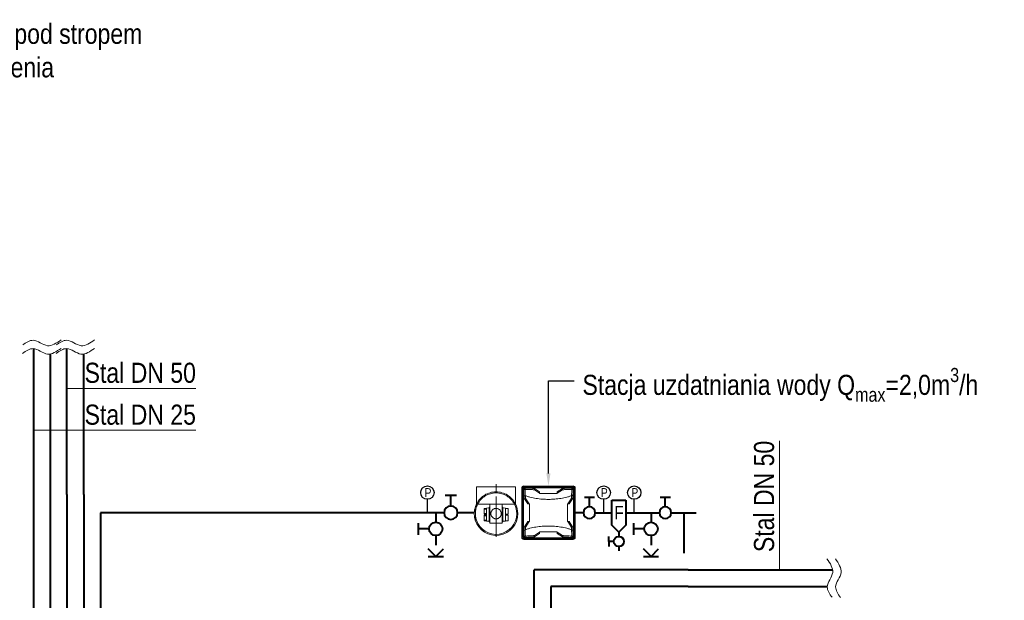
# Model space of a CAD drawing. Header units: centimetres. Extents: x 4745 to 39369, y 17389 to 19524.
# Tile 126 of 188: x 32398 to 32986, y 18307 to 18653. Entities that reach past the tile are written whole.
import ezdxf
from ezdxf import colors
from ezdxf.entities.mleader import LeaderData, LeaderLine
from ezdxf.lldxf.tags import DXFTag
from ezdxf.math import Vec2, Vec3

# ---------------------------------------------------------------- set-up
doc = ezdxf.new("R2010")
doc.units = ezdxf.units.CM
doc.linetypes.add('ACAD_ISO02W100', pattern=[15, 12, -3])
doc.linetypes.add('ACAD_ISO08W100', pattern=[36, 24, -3, 6, -3])
for name, color, linetype in [('1', 1, 'ACAD_ISO08W100'), ('IS_Armatura_Therm', 250, 'SOLID'), ('niewidoczna', 3, 'ACAD_ISO02W100'), ('widoczna', 7, 'Continuous')]:
    doc.layers.add(name, color=color, linetype=linetype)
for name, color, linetype, lineweight in [('IS_Opis', 250, 'Continuous', 9), ('IS_Powrót', 5, 'DASH', 40), ('IS_Zasilanie', 1, 'SOLID', 40), ('IS_Zimna_woda', 5, 'SOLID', 40)]:
    doc.layers.add(name, color=color, linetype=linetype, lineweight=lineweight)
doc.styles.add('styl1', font='ARIALN.TTF')
tags = doc.linetypes.add('DASH', pattern=[15, 10, -5]).pattern_tags.tags
tags[6:7] = [DXFTag(74, 4), DXFTag(75, 0), DXFTag(340, '0'), DXFTag(46, 0.0), DXFTag(50, 0.0), DXFTag(44, 0.0), DXFTag(45, 0.0)]
tags[4:5] = [DXFTag(74, 4), DXFTag(75, 0), DXFTag(340, '0'), DXFTag(46, 0.0), DXFTag(50, 0.0), DXFTag(44, 0.0), DXFTag(45, 0.0)]
tags = doc.linetypes.add('SOLID', pattern=[10, 10, 0]).pattern_tags.tags
tags[6:7] = [DXFTag(74, 4), DXFTag(75, 0), DXFTag(340, '0'), DXFTag(46, 0.0), DXFTag(50, 0.0), DXFTag(44, 0.0), DXFTag(45, 0.0)]
tags[4:5] = [DXFTag(74, 4), DXFTag(75, 0), DXFTag(340, '0'), DXFTag(46, 0.0), DXFTag(50, 0.0), DXFTag(44, 0.0), DXFTag(45, 0.0)]

# ---------------------------------------------------------------- blocks, each defined once
blk = doc.blocks.new('A$C72C50FD2')
at = {"layer": '1', "color": 0, "lineweight": 15}
blk.add_line((35.53, 52.48), (4.14, 52.48), dxfattribs=at)
at = {"layer": 'niewidoczna', "color": 0, "lineweight": 15, "ltscale": 25.4}
for p, q in [((19.03, 59.66), (19.03, 58.14)), ((21.58, 58.14), (21.58, 59.66)), ((23.01, 59.66), (23.01, 58.14)), ((25.56, 58.14), (25.56, 59.66)), ((5.87, 35.94), (5.87, 6.43)), ((6.27, 35.94), (6.27, 6.43)), ((6.32, 36.05), (6.45, 35.93)), ((35.94, 36.5), (6.43, 36.5)), ((35.94, 36.1), (6.43, 36.1)), ((6.48, 35.9), (6.45, 35.93)), ((6.47, 35.1), (6.48, 35.9)), ((6.48, 35.9), (7.28, 35.1)), ((6.48, 35.9), (7.27, 35.9)), ((7.27, 35.9), (7.28, 35.89)), ((7.28, 35.1), (7.28, 35.89)), ((15.91, 33.56), (12.83, 35.56)), ((12.83, 34.76), (12.83, 35.56)), ((29.54, 35.56), (26.47, 33.56)), ((29.54, 34.76), (29.54, 35.56)), ((35.09, 35.89), (35.1, 35.9)), ((35.09, 35.89), (35.1, 35.1)), ((35.1, 35.1), (35.9, 35.9)), ((35.1, 35.9), (35.9, 35.9)), ((35.93, 35.93), (35.9, 35.9)), ((35.9, 35.9), (35.9, 35.1)), ((35.93, 35.93), (36.05, 36.05)), ((36.1, 6.43), (36.1, 35.94)), ((36.5, 6.43), (36.5, 35.94)), ((6.48, 35.09), (6.47, 35.1)), ((7.28, 35.1), (6.48, 35.09)), ((6.81, 29.54), (8.81, 26.47)), ((7.61, 29.54), (6.81, 29.54)), ((7.28, 35.1), (7.39, 34.98)), ((7.61, 29.54), (9.61, 26.46)), ((15.91, 32.76), (12.83, 34.76)), ((15.94, 32.59), (15.94, 33.14)), ((26.43, 32.59), (15.94, 32.59)), ((26.43, 32.59), (26.43, 33.14)), ((29.54, 34.76), (26.46, 32.76)), ((32.76, 26.46), (34.76, 29.54)), ((33.56, 26.47), (35.56, 29.54)), ((34.76, 29.54), (35.56, 29.54)), ((35.1, 35.1), (34.98, 34.98)), ((35.89, 35.09), (35.1, 35.1)), ((35.9, 35.1), (35.89, 35.09)), ((9.79, 26.43), (9.23, 26.43)), ((9.79, 26.43), (9.79, 15.94)), ((32.59, 26.43), (33.14, 26.43)), ((32.59, 15.94), (32.59, 26.43)), ((8.81, 15.91), (6.81, 12.83)), ((7.61, 12.83), (6.81, 12.83)), ((9.61, 15.91), (7.61, 12.83)), ((9.79, 15.94), (9.23, 15.94)), ((32.59, 15.94), (33.14, 15.94)), ((34.76, 12.83), (32.76, 15.91)), ((35.56, 12.83), (33.56, 15.91)), ((34.76, 12.83), (35.56, 12.83)), ((6.32, 6.32), (6.45, 6.45)), ((6.43, 6.27), (35.94, 6.27)), ((6.45, 6.45), (6.48, 6.48)), ((6.47, 7.27), (6.48, 7.28)), ((6.48, 6.48), (6.47, 7.27)), ((6.48, 6.48), (7.28, 7.28)), ((7.28, 7.28), (6.48, 7.28)), ((7.27, 6.47), (6.48, 6.48)), ((7.28, 6.48), (7.27, 6.47)), ((7.28, 7.28), (7.39, 7.39)), ((7.28, 7.28), (7.28, 6.48)), ((12.83, 7.61), (15.91, 9.61)), ((12.83, 6.81), (15.91, 8.81)), ((12.83, 7.61), (12.83, 6.81)), ((15.94, 9.79), (26.43, 9.79)), ((15.94, 9.79), (15.94, 9.23)), ((26.43, 9.79), (26.43, 9.23)), ((26.46, 9.61), (29.54, 7.61)), ((26.47, 8.81), (29.54, 6.81)), ((29.54, 7.61), (29.54, 6.81)), ((35.1, 7.28), (34.98, 7.39)), ((35.1, 7.28), (35.09, 6.48)), ((35.1, 6.47), (35.09, 6.48)), ((35.1, 7.28), (35.89, 7.28)), ((35.9, 6.48), (35.1, 7.28)), ((35.9, 6.48), (35.1, 6.47)), ((35.89, 7.28), (35.9, 7.27)), ((35.9, 7.27), (35.9, 6.48)), ((35.9, 6.48), (35.93, 6.45)), ((36.05, 6.32), (35.93, 6.45)), ((6.43, 5.87), (35.94, 5.87))]:
    blk.add_line(p, q, dxfattribs=at)
blk.add_circle((21.73, 52.48), 3.11, dxfattribs=at)
for centre, radius, start, end in [((21.73, 52.48), 13, 90.65073, 101.9862), ((21.73, 52.48), 12.36, 90.68432, 102.61477), ((21.73, 52.48), 13, 72.82511, 84.32011), ((21.73, 52.48), 12.36, 71.90882, 84.02592), ((21.73, 52.48), 13, 117.18068, 242.81935), ((21.73, 52.48), 12.36, 117.26228, 242.73772), ((6.43, 35.94), 1.13, 90, 180), ((6.43, 35.94), 0.558, 90, 180), ((6.43, 35.94), 0.16, 90, 180), ((35.94, 35.94), 0.16, 0, 90), ((7.68, 34.7), 0.4, 135.73515, 180.74569), ((7.67, 34.69), 0.401, 89.27551, 134.24365), ((34.7, 34.69), 0.4, 45.73515, 90.74569), ((34.69, 34.7), 0.401, 359.27551, 44.24365), ((6.43, 6.43), 0.558, 180, 270), ((7.68, 7.67), 0.401, 179.27551, 224.24365), ((7.67, 7.68), 0.4, 225.73515, 270.74569), ((34.7, 7.68), 0.401, 269.27551, 314.24365), ((34.69, 7.67), 0.4, 315.73515, 0.74569), ((35.94, 6.43), 0.558, 270, 0), ((35.94, 6.43), 0.16, 270, 0)]:
    blk.add_arc(centre, radius, start, end, dxfattribs=at)
for centre, major_axis, ratio, start_param, end_param in [((7.61, 35.96), (0, -6.41), 0.052336, 4.721794, 4.847175), ((6.41, 35.56), (6.41, 0), 0.052336, 0.002537, 1.435664), ((35.96, 35.56), (-6.41, 0), 0.052336, 4.847522, 6.280648), ((34.76, 35.96), (0, -6.41), 0.052336, 1.43601, 1.561391), ((6.41, 34.76), (6.41, 0), 0.052336, 1.43601, 1.561391), ((6.81, 35.96), (0, -6.41), 0.052336, 4.847522, 6.280648), ((7.61, 35.96), (0, -6.41), 0.052336, 4.910695, 6.280648), ((6.41, 34.76), (6.41, 0), 0.052336, 0.002537, 1.37249), ((15.91, 33.16), (-0.002, 0.399), 0.080354, 4.659689, 6.230485), ((15.91, 32.36), (-0.002, 0.399), 0.080354, 5.314581, 6.230485), ((26.47, 33.16), (-0.002, -0.399), 0.080354, 3.194293, 4.765089), ((26.46, 32.36), (0.002, 0.399), 0.080354, 0.0527, 0.968605), ((35.96, 34.76), (-6.41, 0), 0.052336, 4.910695, 6.280648), ((34.76, 35.96), (0, -6.41), 0.052336, 0.002537, 1.37249), ((35.96, 34.76), (-6.41, 0), 0.052336, 4.721794, 4.847175), ((35.56, 35.96), (0, -6.41), 0.052336, 0.002537, 1.435664), ((9.21, 26.47), (0.399, -0.002), 0.080354, 3.194293, 4.765089), ((10.01, 26.46), (-0.399, 0.002), 0.080354, 0.0527, 0.968605), ((32.36, 26.46), (0.399, 0.002), 0.080354, 5.314581, 6.230485), ((33.16, 26.47), (0.399, 0.002), 0.080354, 4.659689, 6.230485), ((6.81, 6.41), (0, 6.41), 0.052336, 0.002537, 1.435664), ((7.61, 6.41), (0, 6.41), 0.052336, 0.002537, 1.37249), ((9.21, 15.91), (-0.399, -0.002), 0.080354, 4.659689, 6.230485), ((10.01, 15.91), (-0.399, -0.002), 0.080354, 5.314581, 6.230485), ((32.36, 15.91), (0.399, -0.002), 0.080354, 0.0527, 0.968605), ((33.16, 15.91), (-0.399, 0.002), 0.080354, 3.194293, 4.765089), ((34.76, 6.41), (0, 6.41), 0.052336, 4.910695, 6.280648), ((35.56, 6.41), (0, 6.41), 0.052336, 4.847522, 6.280648), ((6.41, 7.61), (6.41, 0), 0.052336, 4.721794, 4.847175), ((7.61, 6.41), (0, 6.41), 0.052336, 1.43601, 1.561391), ((6.41, 6.81), (6.41, 0), 0.052336, 4.847522, 6.280648), ((6.41, 7.61), (6.41, 0), 0.052336, 4.910695, 6.280648), ((15.91, 10.01), (-0.002, -0.399), 0.080354, 0.0527, 0.968605), ((15.91, 9.21), (0.002, 0.399), 0.080354, 3.194293, 4.765089), ((26.46, 10.01), (0.002, -0.399), 0.080354, 5.314581, 6.230485), ((26.47, 9.21), (0.002, -0.399), 0.080354, 4.659689, 6.230485), ((35.96, 7.61), (-6.41, 0), 0.052336, 0.002537, 1.37249), ((35.96, 6.81), (-6.41, 0), 0.052336, 0.002537, 1.435664), ((35.96, 7.61), (-6.41, 0), 0.052336, 1.43601, 1.561391), ((34.76, 6.41), (0, 6.41), 0.052336, 4.721794, 4.847175)]:
    blk.add_ellipse(centre, major_axis=major_axis, ratio=ratio, start_param=start_param, end_param=end_param, dxfattribs=at)
at = {"layer": 'widoczna', "color": 0, "lineweight": 15, "ltscale": 25.4}
for p, q in [((5.69, 63.89), (5.69, 41.08)), ((5.85, 64.05), (16.06, 64.05)), ((16.06, 61.69), (16.06, 64.05)), ((16.06, 61.69), (16.06, 61.54)), ((16.06, 43.43), (16.06, 61.54)), ((21.98, 59.66), (18.63, 59.66)), ((18.63, 59.66), (18.63, 58.14)), ((21.98, 58.14), (21.98, 59.66)), ((25.96, 59.66), (22.61, 59.66)), ((22.61, 59.66), (22.61, 58.14)), ((25.96, 58.14), (25.96, 59.66)), ((27.39, 56.15), (16.06, 56.15)), ((17.91, 56.55), (17.91, 56.15)), ((17.91, 56.55), (26.68, 56.55)), ((18.45, 58.14), (18.31, 56.55)), ((18.45, 58.14), (26.14, 58.14)), ((26.14, 58.14), (26.28, 56.55)), ((26.68, 56.55), (26.68, 56.15)), ((27.39, 48.81), (27.39, 56.15)), ((16.06, 48.81), (27.39, 48.81)), ((17.91, 48.41), (17.91, 48.81)), ((26.68, 48.41), (17.91, 48.41)), ((18.45, 46.82), (18.31, 48.41)), ((26.14, 46.82), (26.28, 48.41)), ((26.68, 48.41), (26.68, 48.81)), ((16.06, 43.43), (16.06, 43.28)), ((16.06, 40.92), (16.06, 43.28)), ((26.14, 46.82), (18.45, 46.82)), ((18.63, 46.82), (18.63, 45.3)), ((21.98, 45.3), (18.63, 45.3)), ((21.98, 45.3), (21.98, 46.82)), ((22.61, 46.82), (22.61, 45.3)), ((25.96, 45.3), (22.61, 45.3)), ((25.96, 45.3), (25.96, 46.82)), ((5.24, 6.43), (5.24, 35.94)), ((5.3, 6.43), (5.3, 35.94)), ((5.85, 40.92), (16.06, 40.92)), ((6.43, 37.14), (9.78, 37.14)), ((6.43, 37.07), (9.13, 37.07)), ((9.78, 37.14), (32.59, 37.14)), ((32.63, 37.14), (32.57, 37.14)), ((32.59, 37.14), (35.94, 37.14)), ((33.24, 37.07), (35.94, 37.07)), ((37.07, 35.94), (37.07, 6.43)), ((37.14, 35.94), (37.14, 6.43)), ((9.13, 5.3), (6.43, 5.3)), ((9.78, 5.24), (6.43, 5.24)), ((9.74, 5.24), (9.81, 5.24)), ((32.59, 5.24), (9.78, 5.24)), ((35.94, 5.24), (32.59, 5.24)), ((35.94, 5.3), (33.24, 5.3))]:
    blk.add_line(p, q, dxfattribs=at)
for centre, radius, start, end in [((21.73, 52.48), 13, 101.9862, 117.18068), ((21.73, 52.48), 12.36, 90.68432, 91.47915), ((21.73, 52.48), 13, 84.32011, 90.65073), ((21.73, 52.48), 12.36, 84.02592, 90.68432), ((21.73, 52.48), 12.36, 88.5209, 90.68432), ((21.73, 52.48), 13, 270, 72.82511), ((5.85, 63.89), 0.16, 92.42837, 178.11985), ((5.85, 63.89), 0.16, 178.11985, 180), ((5.85, 63.89), 0.16, 90, 92.42837), ((21.73, 52.48), 12.36, 102.61477, 117.26228), ((21.73, 52.48), 12.36, 270, 71.90882), ((21.73, 52.48), 12.36, 242.73772, 270), ((6.43, 35.94), 1.2, 90, 180), ((5.85, 41.08), 0.16, 180, 181.88015), ((5.85, 41.08), 0.16, 181.88015, 267.57163), ((5.85, 41.08), 0.16, 267.57163, 270), ((21.73, 52.48), 13, 242.81935, 270), ((21.73, 52.48), 12.36, 268.52162, 270), ((21.73, 52.48), 12.36, 270, 271.47858), ((35.94, 35.94), 1.2, 0, 90), ((35.94, 35.94), 1.13, 0, 90), ((35.94, 35.94), 0.558, 0, 90), ((6.43, 6.43), 1.2, 180, 270), ((6.43, 6.43), 1.13, 180, 270), ((6.43, 6.43), 0.16, 180, 270), ((35.94, 6.43), 1.2, 270, 0), ((35.94, 6.43), 1.13, 270, 0)]:
    blk.add_arc(centre, radius, start, end, dxfattribs=at)
for points, knots in [([(9.78, 36.74), (9.77, 36.75), (9.76, 36.76), (9.73, 36.78), (9.72, 36.79), (9.68, 36.82), (9.66, 36.84), (9.58, 36.89), (9.53, 36.93), (9.46, 36.98), (9.43, 36.99), (9.37, 37.02), (9.34, 37.03), (9.26, 37.06), (9.19, 37.07), (9.13, 37.07)], [0, 0, 0, 0, 0.0625, 0.0625, 0.125, 0.125, 0.25, 0.25, 0.5, 0.5, 0.625, 0.625, 0.75, 0.75, 1, 1, 1, 1]), ([(10.67, 35.78), (10.92, 35.21), (11.14, 34.62), (11.54, 33.44), (11.71, 32.84), (12.2, 31.02), (12.45, 29.8), (12.84, 27.35), (12.98, 26.12), (13.17, 23.65), (13.21, 22.41), (13.21, 19.93), (13.16, 18.68), (12.97, 16.2), (12.83, 14.97), (12.44, 12.53), (12.19, 11.32), (11.71, 9.53), (11.53, 8.93), (11.14, 7.75), (10.92, 7.17), (10.67, 6.59)], [0, 0, 0, 0, 0.0625, 0.0625, 0.125, 0.125, 0.25, 0.25, 0.375, 0.375, 0.5, 0.5, 0.625, 0.625, 0.75, 0.75, 0.875, 0.875, 0.9375, 0.9375, 1, 1, 1, 1]), ([(31.7, 6.59), (31.46, 7.17), (31.24, 7.75), (30.84, 8.94), (30.66, 9.54), (30.18, 11.35), (29.93, 12.57), (29.53, 15.02), (29.39, 16.25), (29.21, 18.72), (29.16, 19.96), (29.16, 22.45), (29.21, 23.7), (29.4, 26.18), (29.54, 27.41), (29.93, 29.84), (30.18, 31.05), (30.66, 32.85), (30.84, 33.44), (31.24, 34.62), (31.46, 35.2), (31.7, 35.78)], [0, 0, 0, 0, 0.0625, 0.0625, 0.125, 0.125, 0.25, 0.25, 0.375, 0.375, 0.5, 0.5, 0.625, 0.625, 0.75, 0.75, 0.875, 0.875, 0.9375, 0.9375, 1, 1, 1, 1]), ([(33.24, 37.07), (33.18, 37.07), (33.12, 37.06), (33, 37.02), (32.94, 36.99), (32.84, 36.93), (32.79, 36.89), (32.71, 36.84), (32.69, 36.82), (32.64, 36.78), (32.62, 36.76), (32.59, 36.74)], [0, 0, 0, 0, 0.25, 0.25, 0.5, 0.5, 0.75, 0.75, 0.875, 0.875, 1, 1, 1, 1]), ([(9.13, 5.3), (9.19, 5.3), (9.26, 5.32), (9.37, 5.35), (9.43, 5.38), (9.53, 5.45), (9.58, 5.48), (9.66, 5.54), (9.68, 5.56), (9.73, 5.6), (9.76, 5.61), (9.78, 5.63)], [0, 0, 0, 0, 0.25, 0.25, 0.5, 0.5, 0.75, 0.75, 0.875, 0.875, 1, 1, 1, 1]), ([(32.59, 5.63), (32.61, 5.62), (32.62, 5.61), (32.64, 5.6), (32.65, 5.59), (32.69, 5.56), (32.71, 5.54), (32.79, 5.48), (32.84, 5.45), (32.92, 5.4), (32.94, 5.38), (33, 5.36), (33.03, 5.34), (33.12, 5.32), (33.18, 5.3), (33.24, 5.3)], [0, 0, 0, 0, 0.0625, 0.0625, 0.125, 0.125, 0.25, 0.25, 0.5, 0.5, 0.625, 0.625, 0.75, 0.75, 1, 1, 1, 1])]:
    blk.add_open_spline(points, degree=3, knots=knots, dxfattribs=at)
blk = doc.blocks.new('Zaworek')
at = {"layer": 'IS_Zimna_woda', "color": 18, "true_color": 0x000000}
for p, q in [((2, 0), (5.15, 0)), ((5.15, 1.72), (5.15, -1.72))]:
    blk.add_line(p, q, dxfattribs=at)
blk.add_circle((0, 0), 2, dxfattribs=at)
blk = doc.blocks.new('Filtr F')
at = {"layer": 'IS_Zimna_woda', "color": 18, "true_color": 0x000000}
for p, q in [((0, 4.19), (14.83, 4.19)), ((0, -4.19), (0, 4.19)), ((14.83, 4.19), (19.03, 0)), ((19.03, 0), (14.83, -4.19)), ((19.03, 0), (21.62, 0)), ((27.55, 0), (30.15, 0)), ((14.83, -4.19), (0, -4.19)), ((24.59, -2.97), (24.59, -5.93)), ((24.59, -5.93), (21.62, -5.93)), ((24.59, -5.93), (27.55, -5.93))]:
    blk.add_line(p, q, dxfattribs=at)
blk.add_circle((24.59, 0), 2.97, dxfattribs=at)
at = {"layer": 'IS_Zimna_woda', "color": 18, "true_color": 0x000000, "insert": (7.39, 0.09), "char_height": 8, "attachment_point": 5, "rotation": 90, "style": 'styl1'}
blk.add_mtext_dynamic_manual_height_columns('\\pxqc;F', width=8.2982, gutter_width=12.5, heights=[14.83], dxfattribs=at)
blk = doc.blocks.new('ZS')
at = {"layer": 'IS_Zimna_woda', "color": 18, "true_color": 0x000000}
for p, q in [((0, 0), (0, -10)), ((0, -24), (0, -34)), ((0, -46), (-8, -38)), ((0, -46), (8, -38)), ((-8, -46), (0, -46)), ((0, -46), (8, -46))]:
    blk.add_line(p, q, dxfattribs=at)
at = {"layer": 'IS_Zimna_woda', "xscale": 3.517579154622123, "yscale": 3.517579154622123, "zscale": 3.517579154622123, "rotation": 180}
blk.add_blockref('Zaworek', (0, -17), dxfattribs=at)
blk = doc.blocks.new('A$C39033376')
at = {"layer": 'IS_Armatura_Therm'}
blk.add_line((7.5, 0), (7.5, 15), dxfattribs=at)
blk.add_circle((7.5, 22.5), 7.5, dxfattribs=at)
at = {"layer": 'IS_Armatura_Therm', "insert": (3.1, 27.5), "char_height": 10, "attachment_point": 1, "style": 'styl1'}
blk.add_mtext_dynamic_manual_height_columns('\\pxqc;P', width=10.187, gutter_width=12.5, heights=[0], dxfattribs=at)

msp = doc.modelspace()

# ---------------------------------------------------------------- linework, layer by layer
at = {"layer": 'IS_Opis'}
for p, q in [((32503.44, 18433.1), (32426.43, 18433.1)), ((32503.44, 18408.1), (32406.43, 18408.1))]:
    msp.add_line(p, q, dxfattribs=at)
for points in [[(32422.9, 18462.01), (32414.82, 18458.59), (32406.25, 18461.83), (32399.99, 18459.02)], [(32442.9, 18462.01), (32434.82, 18458.59), (32426.25, 18461.83), (32419.99, 18459.02)], [(32422.89, 18457.01), (32414.81, 18453.59), (32406.24, 18456.83), (32399.98, 18454.02)], [(32442.89, 18457.01), (32434.81, 18453.59), (32426.24, 18456.83), (32419.98, 18454.02)], [(32880.26, 18331.29), (32883.67, 18323.21), (32880.43, 18314.64), (32883.25, 18308.38)], [(32885.26, 18331.28), (32888.67, 18323.21), (32885.43, 18314.64), (32888.25, 18308.37)]]:
    msp.add_spline(points, degree=3, dxfattribs=at)
at = {"layer": 'IS_Powrót', "color": 18, "true_color": 0x000000}
for p, q in [((32406.43, 18456.82), (32406.43, 18369.84)), ((32426.43, 18369.84), (32426.43, 18456.82)), ((32797.43, 18324.84), (32883.63, 18324.84))]:
    msp.add_line(p, q, dxfattribs=at)
at = {"layer": 'IS_Powrót'}
for p, q in [((32406.43, 18369.84), (32406.43, 18006.01)), ((32426.43, 18369.84), (32426.43, 18006.01)), ((32797.43, 18324.84), (32705.43, 18324.84)), ((32705.43, 18001.01), (32705.43, 18324.84))]:
    msp.add_line(p, q, dxfattribs=at)
at = {"layer": 'IS_Zasilanie', "color": 18, "true_color": 0x000000}
for p, q in [((32416.43, 18453.63), (32416.43, 18369.84)), ((32436.43, 18369.84), (32436.43, 18453.63)), ((32797.43, 18314.84), (32880.44, 18314.84))]:
    msp.add_line(p, q, dxfattribs=at)
at = {"layer": 'IS_Zasilanie'}
for p, q in [((32416.43, 18369.84), (32416.43, 18006.01)), ((32436.43, 18369.84), (32436.43, 18006.01)), ((32797.43, 18314.84), (32715.43, 18314.84)), ((32715.43, 18314.84), (32715.43, 18001.01))]:
    msp.add_line(p, q, dxfattribs=at)
at = {"layer": 'IS_Zimna_woda'}
for p, q in [((32646.65, 18358.88), (32446.43, 18358.88)), ((32446.43, 18358.88), (32446.43, 18006.01)), ((32651.65, 18358.88), (32646.65, 18358.88)), ((32669.65, 18358.88), (32659.65, 18358.88)), ((32734.88, 18358.88), (32729.88, 18358.88)), ((32741.92, 18358.88), (32751.92, 18358.88)), ((32760.17, 18358.88), (32780.17, 18358.88)), ((32787.21, 18358.88), (32802.21, 18358.88)), ((32794.71, 18358.88), (32794.71, 18334.84))]:
    msp.add_line(p, q, dxfattribs=at)

# ---------------------------------------------------------------- block references
at = {"layer": 'IS_Armatura_Therm', "xscale": 0.5333333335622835, "yscale": 0.5333333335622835, "zscale": 0.5333333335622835}
msp.add_blockref('A$C39033376', (32637.65, 18358.88), dxfattribs=at)
at = {"layer": 'IS_Opis', "xscale": 0.5685728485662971, "yscale": 0.5685728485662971, "zscale": 0.5685728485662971}
for p in [(32646.65, 18358.88), (32775.17, 18358.88)]:
    msp.add_blockref('ZS', p, dxfattribs=at)
at = {"layer": 'IS_Zimna_woda', "color": 18, "true_color": 0x000000, "xscale": -1, "rotation": 90}
msp.add_blockref('A$C72C50FD2', (32735.12, 18380.07), dxfattribs=at)
at = {"layer": 'IS_Zimna_woda', "rotation": 270}
for p, xscale, yscale, zscale in [((32655.65, 18358.88), -2.000000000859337, 2.000000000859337, 2.000000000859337), ((32738.4, 18358.88), -1.758789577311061, 1.758789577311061, 1.758789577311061), ((32783.69, 18358.88), -1.758789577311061, 1.758789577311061, 1.758789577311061)]:
    msp.add_blockref('Zaworek', p, dxfattribs=dict(at, xscale=xscale, yscale=yscale, zscale=zscale))
msp.add_blockref('Filtr F', (32755.98, 18366.3), dxfattribs=at)

# ---------------------------------------------------------------- texts
at = {"layer": 'IS_Opis', "char_height": 12, "attachment_point": 3, "style": 'styl1'}
for s, insert in [('\\pxqr;Stal DN 50', (32503.44, 18448.42)), ('\\pxqr;Stal DN 25', (32503.44, 18423.42))]:
    msp.add_mtext_dynamic_manual_height_columns(s, width=79.2717, gutter_width=12.5, heights=[0], dxfattribs=dict(at, insert=insert))

# ---------------------------------------------------------------- leaders
at = {"layer": 'IS_Opis'}
ml = msp.add_multileader_mtext('Standard', dxfattribs=at)
ml.set_content('\\A1;{\\C256;\\c0;Prowadzić pod stropem pomieszczenia}', color=256, style='styl1')
ml.set_leader_properties()
ml.build(insert=Vec2(0, 0))
ml.multileader.update_dxf_attribs({"dogleg_length": 5, "arrow_head_size": 7.5})
ctx = ml.context
ctx.base_point, ctx.char_height, ctx.arrow_head_size, ctx.landing_gap_size, ctx.plane_origin = Vec3(32322.8, 18643.12), 12, 7.5, 5, Vec3(32271.27, 18486)
notes = []
notes.append((ctx, [(0, (1, 1, 0), (32316.07, 18643.12), (1, 0), 6.73, [(0, [(32316.07, 18608.44)], 0, [])])]))
ctx.mtext.insert, ctx.mtext.width, ctx.mtext.defined_height, ctx.mtext.flow_direction = Vec3(32327.8, 18650.78), 144.051, 76.92, 5
ctx.mtext.has_bg_fill, ctx.mtext.bg_color, ctx.mtext.bg_scale_factor, ctx.mtext.bg_transparency, ctx.mtext.use_window_bg_color = 1, -1073741824, 1, 0, 1
for ctx, leaders in notes:
    for number, flags, end, landing, length, lines in leaders:
        leader = LeaderData()
        leader.index, (leader.has_last_leader_line, leader.has_dogleg_vector, leader.attachment_direction) = number, flags
        leader.last_leader_point, leader.dogleg_vector, leader.dogleg_length = Vec3(end), Vec3(landing), length
        for number, points, colour, breaks in lines:
            line = LeaderLine()
            line.index, line.vertices, line.color, line.breaks = number, Vec3.list(points), colors.encode_raw_color(colour), breaks
            leader.lines.append(line)
        ctx.leaders.append(leader)

# ---------------------------------------------------------------- next in the draw order: leaders
ml = msp.add_multileader_mtext('Standard', dxfattribs=at)
ml.set_content('\\A1;{\\C256;\\c0;Stacja uzdatniania wody Q\\H0.7x;\\S^ max;\\H1.42857x;=2,0m\\H0.7x;\\S3^ ;\\H1.42857x;/h}', color=256, style='styl1')
ml.set_leader_properties()
ml.build(insert=Vec2(0, 0))
ml.multileader.update_dxf_attribs({"dogleg_length": 5, "arrow_head_size": 7.5})
ctx = ml.context
ctx.base_point, ctx.char_height, ctx.arrow_head_size, ctx.landing_gap_size, ctx.plane_origin = Vec3(32729.25, 18437.53), 12, 7.5, 5, Vec3(32652.15, 18280.28)
notes = []
notes.append((ctx, [(0, (1, 1, 0), (32713.93, 18437.53), (1, 0), 15.31, [(0, [(32713.93, 18374.84)], 0, [])])]))
ctx.mtext.insert, ctx.mtext.width, ctx.mtext.defined_height, ctx.mtext.flow_direction = Vec3(32734.25, 18445.3), 251.8883, 76.92, 5
ctx.mtext.has_bg_fill, ctx.mtext.bg_color, ctx.mtext.bg_scale_factor, ctx.mtext.bg_transparency, ctx.mtext.use_window_bg_color = 1, -1073741824, 1, 0, 1
for ctx, leaders in notes:
    for number, flags, end, landing, length, lines in leaders:
        leader = LeaderData()
        leader.index, (leader.has_last_leader_line, leader.has_dogleg_vector, leader.attachment_direction) = number, flags
        leader.last_leader_point, leader.dogleg_vector, leader.dogleg_length = Vec3(end), Vec3(landing), length
        for number, points, colour, breaks in lines:
            line = LeaderLine()
            line.index, line.vertices, line.color, line.breaks = number, Vec3.list(points), colors.encode_raw_color(colour), breaks
            leader.lines.append(line)
        ctx.leaders.append(leader)

# ---------------------------------------------------------------- next in the draw order: linework, layer by layer
msp.add_line((32851.98, 18401.84), (32851.98, 18324.84), dxfattribs=at)

# ---------------------------------------------------------------- next in the draw order: block references
at = {"layer": 'IS_Armatura_Therm', "xscale": 0.5333333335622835, "yscale": 0.5333333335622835, "zscale": 0.5333333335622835}
for p in [(32742.92, 18358.88), (32761.17, 18358.88)]:
    msp.add_blockref('A$C39033376', p, dxfattribs=at)

# ---------------------------------------------------------------- next in the draw order: texts
at = {"layer": 'IS_Opis', "insert": (32836.65, 18401.84), "char_height": 12, "attachment_point": 3, "rotation": 90, "style": 'styl1'}
msp.add_mtext_dynamic_manual_height_columns('\\pxqr;Stal DN 50', width=79.2717, gutter_width=12.5, heights=[0], dxfattribs=at)

doc.saveas('drawing.dxf')
